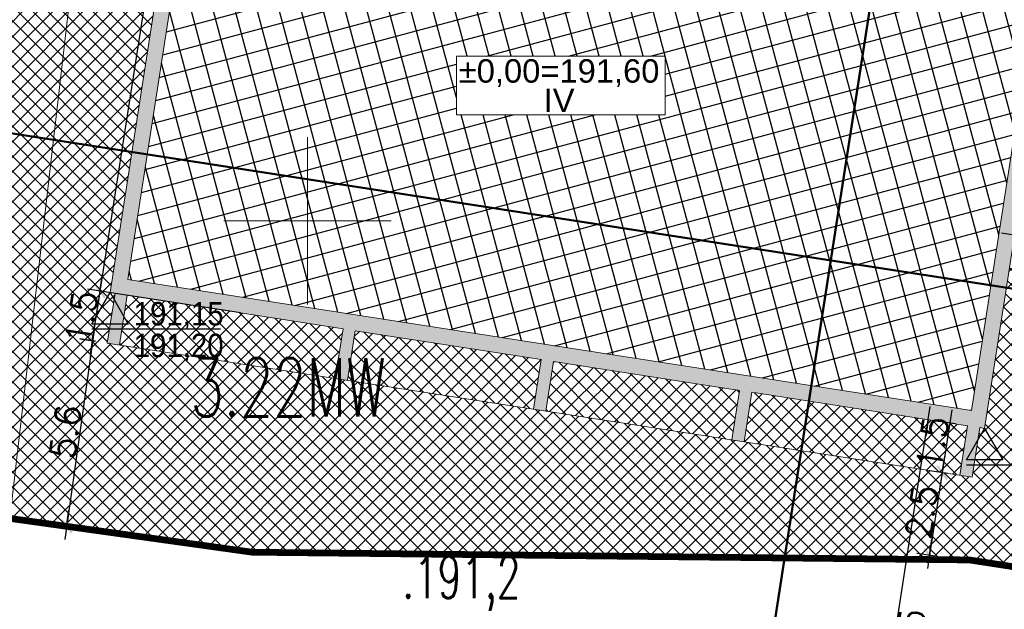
# Model space of a CAD drawing. Header units: metres. Extents: x 5509548 to 5517943, y 5680530 to 5684871.
# Tile 21 of 124: x 5516041 to 5516071, y 5683288 to 5683306. Entities that reach past the tile are written whole.
import ezdxf
from ezdxf.enums import TextEntityAlignment as Align

# ---------------------------------------------------------------- set-up
doc = ezdxf.new("R2010")
doc.units = ezdxf.units.M
for name, pattern in [('CENTER', [2, 1.25, -0.25, 0.25, -0.25]), ('L_0_02', [0]), ('L_0_07', [2.25, 0.75, -0.5, 0, -0.5, 0, -0.5])]:
    doc.linetypes.add(name, pattern=pattern)
doc.layers.get('0').update_dxf_attribs({"linetype": 'CONTINUOUS', "lineweight": 18})
doc.layers.get('Defpoints').update_dxf_attribs({"linetype": 'CONTINUOUS'})
for name, color, linetype in [('A-Bilans', 184, 'CONTINUOUS'), ('A-Budynek', 170, 'CONTINUOUS'), ('A-Budynek szraf', 170, 'CONTINUOUS'), ('A-Granica', 94, 'CENTER'), ('A-Nasadzenia', 7, 'CONTINUOUS'), ('A-Nawierzchnie', 41, 'CONTINUOUS'), ('A-Rzędne', 210, 'CONTINUOUS')]:
    doc.layers.add(name, color=color, linetype=linetype)
for name, color, linetype, lineweight in [('D-WYMIARY', 7, 'CONTINUOUS', 15), ('EGB_DzialkaEwidencyjna', 7, 'L_0_02', 18), ('siatka', 7, 'CONTINUOUS', 25)]:
    doc.layers.add(name, color=color, linetype=linetype, lineweight=lineweight)
for name, color, linetype, lineweight, true_color in [('GES_PrzewodKanalizacyjny', 7, 'CONTINUOUS', 18, 0x803300), ('pzp', 7, 'L_0_07', 35, 0xd200d2), ('wysokosci', 7, 'CONTINUOUS', 25, 0x24e924)]:
    doc.layers.add(name, color=color, linetype=linetype, lineweight=lineweight, true_color=true_color)
doc.styles.add('GEO-INFO', font='arial.ttf')
doc.styles.add('MZSK01', font='arial.ttf', dxfattribs={"width": 0.9, "height": 0.75})
doc.styles.get("Standard").update_dxf_attribs({"font": 'simplex.shx'})
doc.dimstyles.get("Standard").update_dxf_attribs({"dimtxt": 0.18, "dimasz": 0.18, "dimexe": 0.18, "dimexo": 0.0625, "dimgap": 0.09, "dimtad": 0, "dimtih": 1, "dimtoh": 1, "dimdec": 4, "dimzin": 0, "dimdsep": 46, "dimtxsty": 'Standard', "dimcen": 0.09, "dimadec": 0, "dimazin": 0, "dimtfac": 1, "dimtdec": 4, "dimtofl": 0, "dimtmove": 0, "dimatfit": 3, "dimfxl": 1, "dimtolj": 1, "dimtzin": 0, "dimarcsym": 0})

# ---------------------------------------------------------------- blocks, each defined once
blk = doc.blocks.new('L_0_02_2')
at = {"color": 0}
blk.add_point((0, 0), dxfattribs=at)
blk = doc.blocks.new('L_0_02_1')
at = {"color": 0}
blk.add_point((0, 0), dxfattribs=at)
blk = doc.blocks.new('_ARCHTICK')
at = {"color": 0, "linetype": 'ByBlock', "lineweight": -2}
blk.add_line((0, 0), (-1, 0), dxfattribs=at)
blk.add_solid([(0.398, 0.309), (0.309, 0.398), (-0.309, -0.398), (-0.398, -0.309)], dxfattribs=at)
blk = doc.blocks.new('*D415')
at = {"layer": 'D-WYMIARY', "color": 14, "lineweight": -2}
for p, q in [((5516046.714, 5683316.746), (5516043.73, 5683297.506)), ((5516050.86, 5683315.698), (5516046.277, 5683316.409)), ((5516047.998, 5683297.249), (5516043.415, 5683297.96))]:
    blk.add_line(p, q, dxfattribs=at)
at = {"layer": 'Defpoints', "color": 0}
for p in [(5516051.218, 5683315.643), (5516043.791, 5683297.901), (5516048.357, 5683297.193)]:
    blk.add_point(p, dxfattribs=at)
at = {"layer": 'D-WYMIARY', "color": 14, "lineweight": -2, "xscale": 0.5, "yscale": 0.5, "zscale": 0.5}
for p, rotation in [((5516046.652, 5683316.351), 81.1838519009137), ((5516043.791, 5683297.901), 261.1838519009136)]:
    blk.add_blockref('_ARCHTICK', p, dxfattribs=dict(at, rotation=rotation))
at = {"layer": 'D-WYMIARY', "color": 50, "linetype": 'ByBlock', "insert": (5516044.802, 5683307.191), "char_height": 0.75, "attachment_point": 5, "rotation": 81.1839}
blk.add_mtext('\\A1;18.7', dxfattribs=at)
blk = doc.blocks.new('*D416')
at = {"layer": 'D-WYMIARY', "color": 14, "lineweight": -2}
for p, q in [((5516043.852, 5683298.297), (5516043.5, 5683296.024)), ((5516043.883, 5683297.887), (5516043.415, 5683297.96)), ((5516043.653, 5683296.405), (5516043.185, 5683296.477))]:
    blk.add_line(p, q, dxfattribs=at)
at = {"layer": 'Defpoints', "color": 0}
for p in [(5516044.241, 5683297.832), (5516043.561, 5683296.419), (5516044.011, 5683296.349)]:
    blk.add_point(p, dxfattribs=at)
at = {"layer": 'D-WYMIARY', "color": 14, "lineweight": -2, "xscale": 0.5, "yscale": 0.5, "zscale": 0.5}
for p, rotation in [((5516043.791, 5683297.901), 81.18385189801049), ((5516043.561, 5683296.419), 261.1838518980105)]:
    blk.add_blockref('_ARCHTICK', p, dxfattribs=dict(at, rotation=rotation))
at = {"layer": 'D-WYMIARY', "color": 50, "linetype": 'ByBlock', "insert": (5516043.238, 5683297.111), "char_height": 0.75, "attachment_point": 5, "rotation": 81.1839}
blk.add_mtext('\\A1;1.5', dxfattribs=at)
blk = doc.blocks.new('*D417')
at = {"layer": 'D-WYMIARY', "color": 14, "lineweight": -2}
for p, q in [((5516043.623, 5683296.807), (5516042.74, 5683290.476)), ((5516043.652, 5683296.399), (5516043.191, 5683296.464)), ((5516042.88, 5683290.86), (5516042.419, 5683290.925))]:
    blk.add_line(p, q, dxfattribs=at)
at = {"layer": 'Defpoints', "color": 0}
for p in [(5516044.011, 5683296.349), (5516042.795, 5683290.872), (5516043.239, 5683290.81)]:
    blk.add_point(p, dxfattribs=at)
at = {"layer": 'D-WYMIARY', "color": 14, "lineweight": -2, "xscale": 0.5, "yscale": 0.5, "zscale": 0.5}
for p, rotation in [((5516043.568, 5683296.411), 82.06216286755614), ((5516042.795, 5683290.872), 262.0621628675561)]:
    blk.add_blockref('_ARCHTICK', p, dxfattribs=dict(at, rotation=rotation))
at = {"layer": 'D-WYMIARY', "color": 50, "linetype": 'ByBlock', "insert": (5516042.761, 5683293.7), "char_height": 0.75, "attachment_point": 5, "rotation": 82.0622}
blk.add_mtext('\\A1;5.6', dxfattribs=at)
blk = doc.blocks.new('*D418')
at = {"layer": 'D-WYMIARY', "color": 14, "lineweight": -2}
for p, q in [((5516069.271, 5683294.354), (5516068.919, 5683292.081)), ((5516069.378, 5683293.933), (5516068.834, 5683294.017)), ((5516069.148, 5683292.451), (5516068.604, 5683292.535))]:
    blk.add_line(p, q, dxfattribs=at)
at = {"layer": 'Defpoints', "color": 0}
for p in [(5516069.736, 5683293.877), (5516068.98, 5683292.477), (5516069.506, 5683292.395)]:
    blk.add_point(p, dxfattribs=at)
at = {"layer": 'D-WYMIARY', "color": 14, "lineweight": -2, "xscale": 0.5, "yscale": 0.5, "zscale": 0.5}
for p, rotation in [((5516069.21, 5683293.959), 81.18385189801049), ((5516068.98, 5683292.477), 261.1838518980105)]:
    blk.add_blockref('_ARCHTICK', p, dxfattribs=dict(at, rotation=rotation))
at = {"layer": 'D-WYMIARY', "color": 50, "linetype": 'ByBlock', "insert": (5516068.687, 5683293.363), "char_height": 0.75, "attachment_point": 5, "rotation": 81.1839}
blk.add_mtext('\\A1;1.5', dxfattribs=at)
blk = doc.blocks.new('*D419')
at = {"layer": 'D-WYMIARY', "color": 14, "lineweight": -2}
for p, q in [((5516069.041, 5683292.872), (5516068.536, 5683289.611)), ((5516069.148, 5683292.451), (5516068.604, 5683292.535)), ((5516068.765, 5683289.98), (5516068.221, 5683290.065))]:
    blk.add_line(p, q, dxfattribs=at)
at = {"layer": 'Defpoints', "color": 0}
for p in [(5516069.506, 5683292.395), (5516068.597, 5683290.006), (5516069.123, 5683289.925)]:
    blk.add_point(p, dxfattribs=at)
at = {"layer": 'D-WYMIARY', "color": 14, "lineweight": -2, "xscale": 0.5, "yscale": 0.5, "zscale": 0.5}
for p, rotation in [((5516068.98, 5683292.477), 81.18385196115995), ((5516068.597, 5683290.006), 261.1838519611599)]:
    blk.add_blockref('_ARCHTICK', p, dxfattribs=dict(at, rotation=rotation))
at = {"layer": 'D-WYMIARY', "color": 50, "linetype": 'ByBlock', "insert": (5516068.368, 5683291.307), "char_height": 0.75, "attachment_point": 5, "rotation": 81.1839}
blk.add_mtext('\\A1;2.5', dxfattribs=at)
blk = doc.blocks.new('*D444')
at = {"layer": 'D-WYMIARY', "color": 14, "lineweight": -2}
for p, q in [((5516071.111, 5683299.348), (5516071.204, 5683299.945)), ((5516074.505, 5683299.049), (5516070.75, 5683299.631)), ((5516074.075, 5683298.888), (5516074.168, 5683299.485))]:
    blk.add_line(p, q, dxfattribs=at)
at = {"layer": 'Defpoints', "color": 0}
for p in [(5516071.145, 5683299.57), (5516071.055, 5683298.99), (5516074.02, 5683298.53)]:
    blk.add_point(p, dxfattribs=at)
at = {"layer": 'D-WYMIARY', "color": 14, "lineweight": -2, "xscale": 0.5, "yscale": 0.5, "zscale": 0.5}
for p, rotation in [((5516071.145, 5683299.57), 171.1838519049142), ((5516074.11, 5683299.11), 351.1838519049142)]:
    blk.add_blockref('_ARCHTICK', p, dxfattribs=dict(at, rotation=rotation))
at = {"layer": 'D-WYMIARY', "color": 50, "linetype": 'ByBlock', "insert": (5516072.693, 5683299.76), "char_height": 0.75, "attachment_point": 5, "rotation": 351.1839}
blk.add_mtext('\\A1;3.0', dxfattribs=at)
blk = doc.blocks.new('*D449')
at = {"layer": 'D-WYMIARY', "color": 14, "lineweight": -2}
for p, q in [((5516066.426, 5683280.277), (5516068.625, 5683294.455)), ((5516068.78, 5683294.026), (5516068.939, 5683294.001)), ((5516066.704, 5683280.638), (5516066.863, 5683280.614))]:
    blk.add_line(p, q, dxfattribs=at)
at = {"layer": 'Defpoints', "color": 0}
for p in [(5516068.422, 5683294.081), (5516068.564, 5683294.059), (5516066.346, 5683280.694)]:
    blk.add_point(p, dxfattribs=at)
at = {"layer": 'D-WYMIARY', "color": 14, "lineweight": -2, "xscale": 0.5, "yscale": 0.5, "zscale": 0.5}
for p, rotation in [((5516068.564, 5683294.059), 81.18385189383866), ((5516066.487, 5683280.672), 261.1838518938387)]:
    blk.add_blockref('_ARCHTICK', p, dxfattribs=dict(at, rotation=rotation))
at = {"layer": 'D-WYMIARY', "color": 50, "linetype": 'ByBlock', "insert": (5516067.945, 5683287.3), "char_height": 0.75, "attachment_point": 5, "rotation": 81.1839}
blk.add_mtext('\\A1;13.5', dxfattribs=at)

msp = doc.modelspace()

# ---------------------------------------------------------------- hatches: boundary and pattern name
at = {"layer": 'A-Budynek', "linetype": 'ByBlock'}
h = msp.add_hatch(color=256, dxfattribs=at)
h.paths.add_polyline_path([(5516047.347, 5683315.768), (5516072.575, 5683311.855), (5516069.858, 5683294.334), (5516044.629, 5683298.247)], flags=16)
h.paths.add_polyline_path([(5516063.054, 5683293.396), (5516062.688, 5683293.453), (5516062.918, 5683294.935), (5516057.354, 5683295.798), (5516057.124, 5683294.316), (5516056.759, 5683294.372), (5516056.989, 5683295.855), (5516051.425, 5683296.717), (5516051.195, 5683295.235), (5516050.83, 5683295.292), (5516051.06, 5683296.774), (5516044.607, 5683297.775), (5516044.377, 5683296.293), (5516044.011, 5683296.349), (5516044.241, 5683297.832), (5516044.093, 5683297.855), (5516046.954, 5683316.304), (5516053.921, 5683315.224), (5516053.961, 5683315.521), (5516054.333, 5683315.463), (5516054.287, 5683315.167), (5516065.78, 5683313.384), (5516065.826, 5683313.683), (5516066.192, 5683313.625), (5516066.145, 5683313.328), (5516073.112, 5683312.247), (5516070.25, 5683293.798), (5516070.102, 5683293.821), (5516069.872, 5683292.338), (5516069.506, 5683292.395), (5516069.736, 5683293.877), (5516063.283, 5683294.878)])
at = {"layer": 'A-Budynek szraf', "linetype": 'ByBlock', "transparency": 33554687}
h = msp.add_hatch(dxfattribs=at)
h.set_pattern_fill('ANSI37', color=256, scale=0.2, angle=60, style=0)
h.set_pattern_definition([(105, (-191.2214, 9e-10), (-0.613362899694, -0.16435009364), []), (195, (-191.2214, 9e-10), (0.16435009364, -0.613362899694), [])])
h.paths.add_polyline_path([(5516072.189, 5683309.364), (5516067.782, 5683309.364), (5516067.782, 5683306.645), (5516071.767, 5683306.645), (5516069.858, 5683294.334), (5516044.629, 5683298.247), (5516047.347, 5683315.768), (5516072.575, 5683311.855)])
h.paths.add_polyline_path([(5516054.454, 5683304.923), (5516060.695, 5683304.923), (5516060.695, 5683303.164), (5516054.454, 5683303.164)], flags=16)
at = {"layer": 'A-Nawierzchnie', "linetype": 'ByBlock', "true_color": 0xb7e0ab, "transparency": 33554687}
h = msp.add_hatch(dxfattribs=at)
h.set_pattern_fill('ANSI37', color=9, scale=0.1, style=0)
h.set_pattern_definition([(45, (615.27432, 129.31925), (-0.224506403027, 0.224506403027), []), (135, (615.27432, 129.31925), (-0.224506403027, -0.224506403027), [])])
h.paths.add_polyline_path([(5516099.664, 5683319.51), (5516093.181, 5683320.492, 0.024008), (5516090.889, 5683320.728), (5516071.667, 5683321.776, -0.024847), (5516069.296, 5683322.023), (5516062.303, 5683323.109, -0.363827), (5516061.033, 5683324.559), (5516063.231, 5683324.231), (5516064.491, 5683332.647), (5516062.295, 5683332.975), (5516065.443, 5683353.379, 0.414214), (5516062.934, 5683356.801), (5516050.09, 5683358.776, 0.414195), (5516046.669, 5683356.267), (5516042.257, 5683327.599, 0.414232), (5516044.766, 5683324.178), (5516053.344, 5683322.858, -0.020079), (5516053.58, 5683322.812), (5516052.669, 5683316.936), (5516054.151, 5683316.706), (5516053.921, 5683315.224), (5516046.954, 5683316.304), (5516046.534, 5683313.591), (5516044.962, 5683313.835), (5516043.962, 5683307.382), (5516045.533, 5683307.139), (5516044.093, 5683297.855), (5516044.241, 5683297.832), (5516044.011, 5683296.349), (5516069.872, 5683292.338), (5516070.102, 5683293.821), (5516070.25, 5683293.798), (5516071.69, 5683303.082), (5516073.261, 5683302.838), (5516074.262, 5683309.291), (5516072.691, 5683309.535), (5516073.112, 5683312.247), (5516066.145, 5683313.328), (5516066.375, 5683314.81), (5516068.141, 5683314.536), (5516068.713, 5683314.453), (5516069.444, 5683314.362), (5516070.422, 5683314.267), (5516071.256, 5683314.211), (5516075.586, 5683313.975), (5516074.85, 5683300.465), (5516082.257, 5683299.38), (5516080.797, 5683289.416), (5516090.875, 5683287.94), (5516092.61, 5683299.784), (5516076.426, 5683302.154), (5516076.853, 5683309.98), (5516087.949, 5683309.371), (5516088.305, 5683315.861), (5516090.617, 5683315.735, -0.024008), (5516092.431, 5683315.549), (5516098.599, 5683314.614), (5516098.319, 5683313.307), (5516091.994, 5683314.283), (5516090.391, 5683303.903), (5516099.094, 5683302.561), (5516096.497, 5683285.747), (5516069.795, 5683289.868), (5516048.343, 5683290.099), (5516034.966, 5683291.964), (5516037.043, 5683305.716), (5516039.999, 5683324.309), (5516043.122, 5683343.076), (5516045.797, 5683360.442), (5516068.333, 5683356.976), (5516067.98, 5683322.477), (5516099.93, 5683320.736)])
at = {"layer": 'A-Nawierzchnie', "linetype": 'ByBlock', "true_color": 0xdbccb0, "transparency": 33554687}
h = msp.add_hatch(dxfattribs=at)
h.set_pattern_fill('ANSI37', color=9, scale=0.1, style=0)
h.set_pattern_definition([(45, (0, 0), (-0.224506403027, 0.224506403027), []), (135, (0, 0), (-0.224506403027, -0.224506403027), [])])
h.paths.add_polyline_path([(5516063.054, 5683293.396), (5516063.283, 5683294.878), (5516069.736, 5683293.877), (5516069.506, 5683292.395)])
h.paths.add_polyline_path([(5516057.124, 5683294.316), (5516057.354, 5683295.798), (5516062.918, 5683294.935), (5516062.688, 5683293.453)])
h.paths.add_polyline_path([(5516051.195, 5683295.235), (5516051.425, 5683296.717), (5516056.989, 5683295.855), (5516056.759, 5683294.372)])
h.paths.add_polyline_path([(5516044.377, 5683296.293), (5516044.607, 5683297.775), (5516051.06, 5683296.774), (5516050.83, 5683295.292)])

# ---------------------------------------------------------------- linework, layer by layer
at = {"layer": 'A-Budynek', "linetype": 'Continuous', "lineweight": 13}
for points in [[(5516044.011, 5683296.349), (5516044.241, 5683297.832), (5516044.093, 5683297.855), (5516046.954, 5683316.304), (5516053.921, 5683315.224), (5516053.961, 5683315.521), (5516054.333, 5683315.463), (5516054.287, 5683315.167), (5516065.78, 5683313.384), (5516065.826, 5683313.683), (5516066.192, 5683313.625), (5516066.145, 5683313.328), (5516073.112, 5683312.247), (5516070.25, 5683293.798), (5516070.102, 5683293.821), (5516069.872, 5683292.338)], [(5516047.347, 5683315.768), (5516072.575, 5683311.855), (5516069.858, 5683294.334), (5516044.629, 5683298.247)]]:
    msp.add_lwpolyline(points, close=True, dxfattribs=at)
at = {"layer": 'A-Budynek', "lineweight": 13, "flags": 128}
msp.add_lwpolyline([(5516054.454, 5683304.923), (5516060.695, 5683304.923), (5516060.695, 5683303.164), (5516054.454, 5683303.164)], close=True, dxfattribs=at)
at = {"layer": 'A-Budynek', "linetype": 'Continuous', "lineweight": 13}
for points in [[(5516044.377, 5683296.293), (5516044.607, 5683297.775), (5516051.06, 5683296.774), (5516050.83, 5683295.292)], [(5516056.759, 5683294.372), (5516056.989, 5683295.855), (5516051.425, 5683296.717), (5516051.195, 5683295.235)], [(5516057.124, 5683294.316), (5516057.354, 5683295.798), (5516062.918, 5683294.935), (5516062.688, 5683293.453)], [(5516069.506, 5683292.395), (5516069.736, 5683293.877), (5516063.283, 5683294.878), (5516063.054, 5683293.396)]]:
    msp.add_lwpolyline(points, dxfattribs=at)
at = {"layer": 'A-Granica', "lineweight": 13, "ltscale": 2}
msp.add_lwpolyline([(5516043.122, 5683343.076, 0.2, 0.2, 0), (5516045.797, 5683360.442, 0.2, 0.2, 0), (5516068.333, 5683356.976, 0.2, 0.2, 0), (5516067.98, 5683322.477, 0.2, 0.2, 0), (5516099.93, 5683320.736, 0.2, 0.2, 0), (5516098.319, 5683313.307, 0.2, 0.2, 0), (5516091.994, 5683314.283, 0.2, 0.2, 0), (5516090.391, 5683303.903, 0.2, 0.2, 0), (5516099.094, 5683302.561, 0.2, 0.2, 0), (5516096.497, 5683285.747, 0.2, 0.2, 0), (5516069.795, 5683289.868, 0.2, 0.2, 0), (5516048.343, 5683290.099, 0.2, 0.2, 0), (5516034.966, 5683291.964, 0.2, 0.2, 0), (5516037.043, 5683305.716, 0.2, 0.2, 0), (5516039.999, 5683324.309, 0.2, 0.2, 0)], format="xyseb", close=True, dxfattribs=at)
at = {"layer": 'A-Nasadzenia', "linetype": 'ByBlock', "lineweight": 50}
for p, q in [((5516063.829, 5683287.09), (5516069.842, 5683325.86)), ((5516034.055, 5683303.717), (5516101.386, 5683293.275))]:
    msp.add_line(p, q, dxfattribs=at)
at = {"layer": 'A-Rzędne', "color": 26}
for p, q in [((5516043.549, 5683296.769), (5516047.397, 5683296.769)), ((5516069.707, 5683292.712), (5516073.554, 5683292.712))]:
    msp.add_line(p, q, dxfattribs=at)
for points in [[(5516044.093, 5683297.855), (5516044.636, 5683296.913), (5516043.549, 5683296.913)], [(5516070.25, 5683293.798), (5516070.793, 5683292.857), (5516069.707, 5683292.857)]]:
    msp.add_lwpolyline(points, close=True, dxfattribs=at)
at = {"layer": 'EGB_DzialkaEwidencyjna', "linetype": 'CONTINUOUS', "lineweight": 18}
for p, q in [((5516048.343, 5683290.099), (5516034.966, 5683291.964)), ((5516069.795, 5683289.868), (5516048.343, 5683290.099)), ((5516096.497, 5683285.747), (5516069.795, 5683289.868))]:
    msp.add_line(p, q, dxfattribs=at)
at = {"layer": 'GES_PrzewodKanalizacyjny', "color": 36, "linetype": 'Continuous', "lineweight": 18, "true_color": 0x803300, "flags": 128}
msp.add_lwpolyline([(5516057.73, 5683408.467), (5516056.79, 5683395.808), (5516054.409, 5683380.825), (5516049.34, 5683349.5), (5516043.845, 5683314.963), (5516039.885, 5683280.729), (5516036.966, 5683259.341)], dxfattribs=at)
at = {"layer": 'siatka', "color": 18, "linetype": 'Continuous', "lineweight": 13, "true_color": 0x000000, "flags": 128}
for points in [[(5516050, 5683297.5), (5516050, 5683302.5)], [(5516047.5, 5683300), (5516052.5, 5683300)]]:
    msp.add_lwpolyline(points, dxfattribs=at)

# ---------------------------------------------------------------- block references
at = {"layer": 'EGB_DzialkaEwidencyjna', "color": 18, "linetype": 'Continuous', "true_color": 0x000000, "xscale": 0.5, "yscale": 0.5, "zscale": 0.5}
for name, p, rotation in [('L_0_02_2', (5516048.343, 5683290.099), 359.38), ('L_0_02_1', (5516048.343, 5683290.099), 172.06), ('L_0_02_2', (5516069.795, 5683289.868), 351.23), ('L_0_02_1', (5516069.795, 5683289.868), 179.38)]:
    msp.add_blockref(name, p, dxfattribs=dict(at, rotation=rotation))

# ---------------------------------------------------------------- texts
at = {"layer": 'A-Bilans', "lineweight": 0, "style": 'GEO-INFO'}
for s, p in [('%%P0,00=191,60', (5516057.523, 5683304.477, 51.74)), ('IV', (5516057.523, 5683303.598, 51.74))]:
    msp.add_text(s, height=0.7, dxfattribs=at).set_placement(p, align=Align.MIDDLE_CENTER)
at = {"layer": 'A-Rzędne', "color": 26, "char_height": 0.7, "width": 24.42792, "attachment_point": 1, "rotation": 0, "style": 'MZSK01'}
for s, insert in [('\\A1;191,15', (5516044.799, 5683297.574)), ('\\A1;191,20', (5516044.799, 5683296.627))]:
    msp.add_mtext(s, dxfattribs=dict(at, insert=insert))
at = {"layer": 'pzp', "linetype": 'Continuous', "lineweight": 35, "width": 0.66}
msp.add_text('3.22MW', height=1.75, dxfattribs=at).set_placement((5516046.5, 5683295.9), align=Align.TOP_LEFT)
at = {"layer": 'wysokosci', "lineweight": 25, "width": 0.66}
msp.add_text('.191,2', height=1.25, dxfattribs=at).set_placement((5516052.83, 5683289.98), align=Align.TOP_LEFT)

# ---------------------------------------------------------------- dimensions: what is measured, and where the dimension line sits
at = {"layer": 'D-WYMIARY'}
for p1, p2, distance, picture, middle in [((5516051.218, 5683315.643), (5516048.357, 5683297.193), -4.62, '*D415', (5516044.802, 5683307.191)), ((5516074.02, 5683298.53), (5516071.055, 5683298.99), -0.587, '*D444', (5516072.693, 5683299.76)), ((5516044.011, 5683296.349), (5516043.239, 5683290.81), -0.448, '*D417', (5516042.761, 5683293.7)), ((5516066.346, 5683280.694), (5516068.422, 5683294.081), -0.143, '*D449', (5516067.945, 5683287.3)), ((5516069.506, 5683292.395), (5516069.123, 5683289.925), -0.533, '*D419', (5516068.368, 5683291.307))]:
    dim = msp.add_aligned_dim(p1=p1, p2=p2, distance=distance, dimstyle='Standard', override={"dimtxt": 0.75, "dimasz": 0.5, "dimexe": 0.38, "dimexo": 0.3625, "dimgap": 0.05, "dimtad": 2, "dimtih": 0, "dimdec": 1, "dimblk": 'ARCHTICK', "dimblk1": 'ARCHTICK', "dimblk2": 'ARCHTICK', "dimdle": 0.4, "dimclrd": 14, "dimclre": 14, "dimclrt": 50, "dimtvp": 0.3}, dxfattribs=at)
    dim.commit()
    dim.dimension.update_dxf_attribs({"geometry": picture, "text_midpoint": middle})
for base, p1, p2, picture, middle in [((5516043.561, 5683296.419), (5516044.241, 5683297.832), (5516044.011, 5683296.349), '*D416', (5516043.658, 5683297.046)), ((5516068.98, 5683292.477), (5516069.736, 5683293.877), (5516069.506, 5683292.395), '*D418', (5516069.107, 5683293.298))]:
    dim = msp.add_linear_dim(base=base, p1=p1, p2=p2, angle=261.1839, dimstyle='Standard', override={"dimtxt": 0.75, "dimasz": 0.5, "dimexe": 0.38, "dimexo": 0.3625, "dimgap": 0.05, "dimtad": 2, "dimtih": 0, "dimdec": 1, "dimblk": 'ARCHTICK', "dimblk1": 'ARCHTICK', "dimblk2": 'ARCHTICK', "dimdle": 0.4, "dimclrd": 14, "dimclre": 14, "dimclrt": 50, "dimtvp": 0.3}, dxfattribs=at)
    dim.commit()
    dim.dimension.update_dxf_attribs({"geometry": picture, "text_midpoint": middle, "dimtype": 161})

doc.saveas('drawing.dxf')
